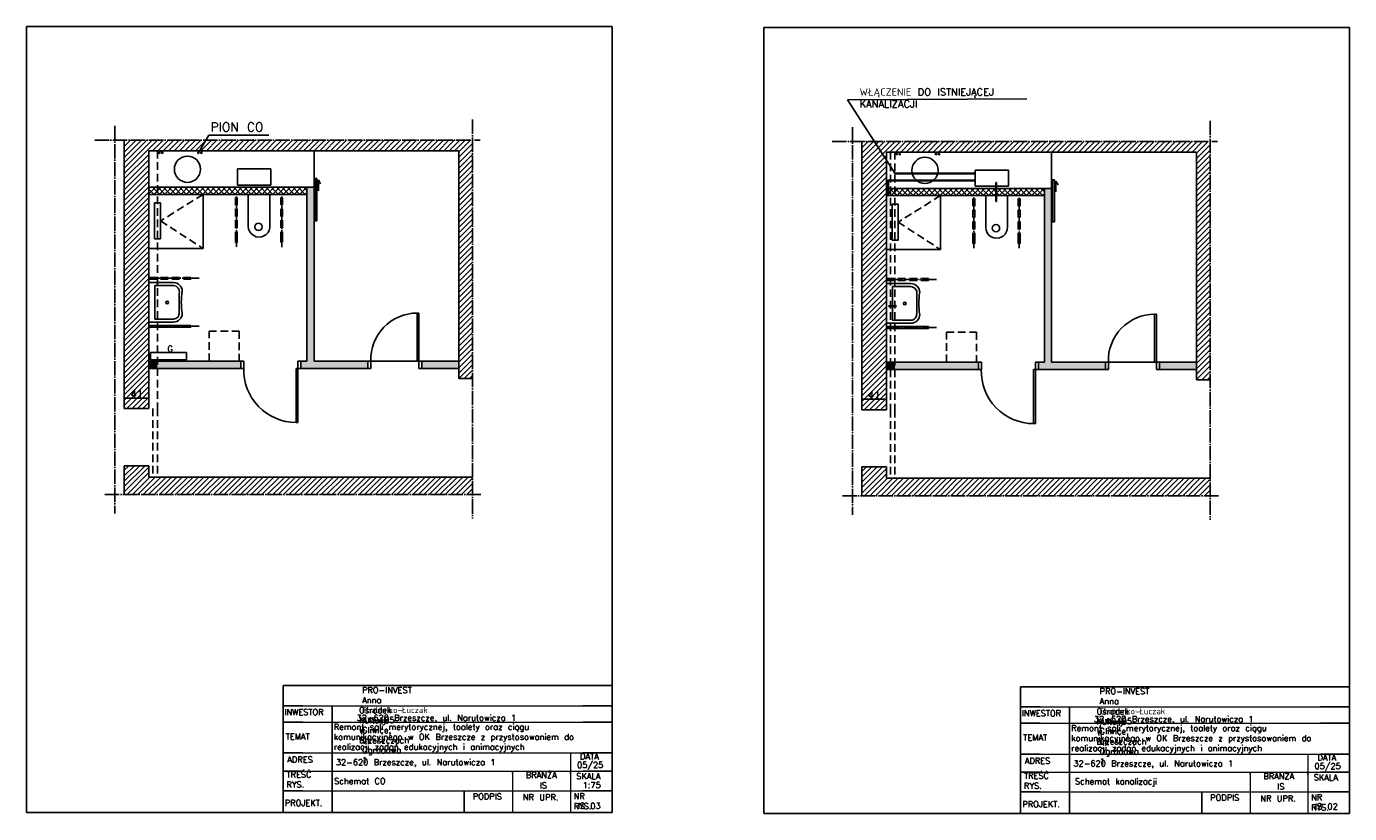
# Model space of a CAD drawing. Header units: millimetres. Extents: x -155361 to 49141, y -33787 to 6941.
# Tile 1 of 44: x -34864 to -32662, y 2516 to 3826. Entities that reach past the tile are written whole.
import ezdxf

# ---------------------------------------------------------------- set-up
doc = ezdxf.new("R2010")
doc.units = ezdxf.units.MM
doc.linetypes.add('ACAD_ISO04W100', pattern=[30, 24, -3, 0, -3])
doc.linetypes.add('DASHED', pattern=[19.05, 12.7, -6.35])
doc.styles.add('Opisowy', font='txt.shx')
doc.styles.get("Standard").update_dxf_attribs({"font": 'txt.shx'})
doc.dimstyles.new('ISO-25', dxfattribs={"dimtxt": 12, "dimasz": 3, "dimexe": 1, "dimexo": 1, "dimgap": 1, "dimtad": 1, "dimdec": 0, "dimtxsty": 'Opisowy', "dimblk": 'ARCHTICK', "dimcen": 2.5, "dimadec": 0, "dimazin": 0, "dimtfac": 1, "dimtdec": 0, "dimtmove": 0, "dimatfit": 3, "dimldrblk": 'ARCHTICK', "dimfxl": 1, "dimfxlon": 1, "dimarcsym": 0})

# ---------------------------------------------------------------- blocks, each defined once
blk = doc.blocks.new('_ArchTick')
at = {"color": 0, "linetype": 'ByBlock', "const_width": 0.15}
blk.add_lwpolyline([(-0.5, -0.5), (0.5, 0.5)], dxfattribs=at)
blk = doc.blocks.new('*D12165')
at = {"color": 0, "lineweight": -2}
for p, q in [((-33473.7, 3204.7), (-33473.7, 3206.7)), ((-33473.7, 3205.7), (-33432.7, 3205.7)), ((-33432.7, 3204.7), (-33432.7, 3206.7))]:
    blk.add_line(p, q, dxfattribs=at)
at = {"layer": 'Defpoints', "color": 0}
for p in [(-33432.7, 3205.7), (-33473.7, 3188.3), (-33432.7, 3188.3)]:
    blk.add_point(p, dxfattribs=at)
at = {"color": 0, "lineweight": -2, "xscale": 3, "yscale": 3, "zscale": 3, "rotation": 180}
blk.add_blockref('_ArchTick', (-33473.7, 3205.7), dxfattribs=at)
at = {"color": 0, "lineweight": -2, "xscale": 3, "yscale": 3, "zscale": 3}
blk.add_blockref('_ArchTick', (-33432.7, 3205.7), dxfattribs=at)
at = {"color": 0, "insert": (-33453.2, 3212.7), "char_height": 12, "attachment_point": 5, "style": 'Opisowy'}
blk.add_mtext('41', dxfattribs=at)
blk = doc.blocks.new('*D12166')
at = {"color": 0, "lineweight": -2}
for p, q in [((-34701.4, 3206.7), (-34701.4, 3208.7)), ((-34701.4, 3207.7), (-34660.4, 3207.7)), ((-34660.4, 3206.7), (-34660.4, 3208.7))]:
    blk.add_line(p, q, dxfattribs=at)
at = {"layer": 'Defpoints', "color": 0}
for p in [(-34660.4, 3207.7), (-34701.4, 3190.2), (-34660.4, 3190.2)]:
    blk.add_point(p, dxfattribs=at)
at = {"color": 0, "lineweight": -2, "xscale": 3, "yscale": 3, "zscale": 3, "rotation": 180}
blk.add_blockref('_ArchTick', (-34701.4, 3207.7), dxfattribs=at)
at = {"color": 0, "lineweight": -2, "xscale": 3, "yscale": 3, "zscale": 3}
blk.add_blockref('_ArchTick', (-34660.4, 3207.7), dxfattribs=at)
at = {"color": 0, "insert": (-34680.9, 3214.7), "char_height": 12, "attachment_point": 5, "style": 'Opisowy'}
blk.add_mtext('41', dxfattribs=at)

msp = doc.modelspace()

# ---------------------------------------------------------------- hatches: boundary and pattern name
h = msp.add_hatch()
h.set_pattern_fill('ANSI31', color=256, scale=2, style=0)
h.set_pattern_definition([(45, (-15690.11, 7658.496), (-4.490128, 4.490128), [])])
h.paths.add_polyline_path([(-34701.4, 3636.8), (-34121.7, 3636.8), (-34121.7, 3240.2), (-34144.4, 3240.2), (-34144.4, 3264.2), (-34144.4, 3269.2), (-34144.4, 3619.2), (-34646.2, 3619.2), (-34653.8, 3619.2), (-34660.4, 3619.2), (-34660.4, 3432.1), (-34660.4, 3422.1), (-34660.4, 3419.2), (-34660.4, 3399.2), (-34660.4, 3379.2), (-34660.4, 3269.2), (-34660.4, 3264.2), (-34660.4, 3190.2), (-34672.4, 3190.2), (-34677.4, 3190.2), (-34701.4, 3190.2), (-34701.4, 3299.5)])
h.paths.add_polyline_path([(-34691.9, 3223.7), (-34691.9, 3205.7), (-34669.9, 3205.7), (-34669.9, 3223.7)], flags=24)
h.paths.add_polyline_path([(-34121.7, 3047.1), (-34121.7, 3076.2), (-34646.2, 3076.2), (-34653.8, 3076.2), (-34660.4, 3076.2), (-34660.4, 3095.2), (-34672.4, 3095.2), (-34677.4, 3095.2), (-34701.4, 3095.2), (-34701.4, 3047.1)])
h = msp.add_hatch()
h.set_pattern_fill('ANSI31', color=256, scale=2, style=0)
h.set_pattern_definition([(45, (-14462.435, 7656.551), (-4.490128, 4.490128), [])])
h.paths.add_polyline_path([(-33473.7, 3634.9), (-32894, 3634.9), (-32894, 3238.3), (-32916.7, 3238.3), (-32916.7, 3262.3), (-32916.7, 3267.3), (-32916.7, 3617.3), (-33418.5, 3617.3), (-33426.2, 3617.3), (-33432.7, 3617.3), (-33432.7, 3430.2), (-33432.7, 3420.2), (-33432.7, 3417.3), (-33432.7, 3397.3), (-33432.7, 3377.3), (-33432.7, 3267.3), (-33432.7, 3262.3), (-33432.7, 3188.3), (-33444.7, 3188.3), (-33449.7, 3188.3), (-33473.7, 3188.3), (-33473.7, 3297.5)])
h.paths.add_polyline_path([(-33464.2, 3221.7), (-33464.2, 3203.7), (-33442.2, 3203.7), (-33442.2, 3221.7)], flags=24)
h.paths.add_polyline_path([(-32894, 3045.2), (-32894, 3074.3), (-33418.5, 3074.3), (-33426.2, 3074.3), (-33432.7, 3074.3), (-33432.7, 3093.3), (-33444.7, 3093.3), (-33449.7, 3093.3), (-33473.7, 3093.3), (-33473.7, 3045.2)])
h = msp.add_hatch(color=34)
h.paths.add_polyline_path([(-33347.6, 3580.9, 0.011818), (-33347.3, 3581.9), (-33285.2, 3581.9), (-33285.2, 3580.9)])
h.paths.add_polyline_path([(-33430.3, 3556.8), (-33430.3, 3570.6), (-33429.3, 3570.6), (-33426.2, 3570.6), (-33426.2, 3569.6), (-33429.3, 3569.6), (-33429.3, 3556.8)])
h.paths.add_polyline_path([(-33389.9, 3581.9), (-33347.3, 3581.9, -0.011818), (-33347.6, 3580.9), (-33389.6, 3580.9, -0.011818)])
h.paths.add_polyline_path([(-33418.5, 3581.9), (-33389.9, 3581.9, 0.011818), (-33389.6, 3580.9), (-33418.5, 3580.9)])
h.paths.add_polyline_path([(-33430.3, 3544.8), (-33429.3, 3544.8), (-33429.3, 3556.8), (-33430.3, 3556.8)])
h = msp.add_hatch(color=34)
h.paths.add_polyline_path([(-33347.3, 3569.6, 0.01168), (-33347.1, 3570.6), (-33285.2, 3570.6), (-33285.2, 3569.6)])
h.paths.add_polyline_path([(-33390.1, 3570.6), (-33347.1, 3570.6, -0.01168), (-33347.3, 3569.6), (-33389.9, 3569.6, -0.01168)])
h.paths.add_polyline_path([(-33418.5, 3570.6), (-33390.1, 3570.6), (-33390.1, 3570.6, 0.01168), (-33389.9, 3569.6), (-33418.5, 3569.6)])
h.paths.add_polyline_path([(-33418.5, 3569.6), (-33418.5, 3570.6), (-33426.2, 3570.6), (-33426.2, 3569.6)])
h.paths.add_polyline_path([(-33429.3, 3569.6), (-33426.2, 3569.6), (-33426.2, 3570.6), (-33429.3, 3570.6)])
h = msp.add_hatch()
h.set_pattern_fill('ANSI37', color=256, scale=2, style=0)
h.set_pattern_definition([(45, (-15690.11, 9263.015), (-4.490128, 4.490128), []), (135, (-15690.11, 9263.015), (-4.490128, -4.490128), [])])
h.paths.add_polyline_path([(-34646.2, 3546.7), (-34570.4, 3546.7), (-34514.9, 3546.7), (-34459.1, 3546.7), (-34440.9, 3546.7), (-34439.4, 3546.7), (-34437.9, 3546.7), (-34397.4, 3546.7), (-34397.4, 3558.7), (-34570.4, 3558.7), (-34646.2, 3558.7)])
h.paths.add_polyline_path([(-34653.8, 3546.7), (-34646.2, 3546.7), (-34646.2, 3558.7), (-34653.8, 3558.7)])
h.paths.add_polyline_path([(-34660.4, 3546.7), (-34653.8, 3546.7), (-34653.8, 3558.7), (-34660.4, 3558.7)])
h = msp.add_hatch(color=9)
h.paths.add_polyline_path([(-34397.4, 3269.2), (-34407.4, 3269.2), (-34407.4, 3257.2), (-34295.9, 3257.2), (-34295.9, 3269.2), (-34385.4, 3269.2), (-34385.4, 3558.7), (-34397.4, 3558.7), (-34397.4, 3546.7)])
h.paths.add_polyline_path([(-34646.2, 3257.2), (-34507.4, 3257.2), (-34507.4, 3269.2), (-34510.4, 3269.2), (-34560.4, 3269.2), (-34646.2, 3269.2)])
h.paths.add_polyline_path([(-34205.9, 3257.2), (-34144.4, 3257.2), (-34144.4, 3264.2), (-34144.4, 3269.2), (-34205.9, 3269.2)])
h = msp.add_hatch()
h.set_pattern_fill('ANSI37', color=256, scale=2, style=0)
h.set_pattern_definition([(45, (-14462.435, 9261.07), (-4.490128, 4.490128), []), (135, (-14462.435, 9261.07), (-4.490128, -4.490128), [])])
h.paths.add_polyline_path([(-33418.5, 3544.8), (-33342.7, 3544.8), (-33287.2, 3544.8), (-33231.4, 3544.8), (-33213.3, 3544.8), (-33211.7, 3544.8), (-33210.2, 3544.8), (-33169.7, 3544.8), (-33169.7, 3556.8), (-33342.7, 3556.8), (-33418.5, 3556.8)])
h.paths.add_polyline_path([(-33426.2, 3544.8), (-33418.5, 3544.8), (-33418.5, 3556.8), (-33426.2, 3556.8)])
h.paths.add_polyline_path([(-33432.7, 3544.8), (-33426.2, 3544.8), (-33426.2, 3556.8), (-33432.7, 3556.8)])
h = msp.add_hatch(color=9)
h.paths.add_polyline_path([(-33169.7, 3267.3), (-33179.7, 3267.3), (-33179.7, 3255.3), (-33068.2, 3255.3), (-33068.2, 3267.3), (-33157.7, 3267.3), (-33157.7, 3556.8), (-33169.7, 3556.8), (-33169.7, 3544.8)])
h.paths.add_polyline_path([(-33418.5, 3255.3), (-33279.7, 3255.3), (-33279.7, 3267.3), (-33282.8, 3267.3), (-33332.7, 3267.3), (-33418.5, 3267.3)])
h.paths.add_polyline_path([(-32978.2, 3255.3), (-32916.7, 3255.3), (-32916.7, 3262.3), (-32916.7, 3267.3), (-32978.2, 3267.3)])
h = msp.add_hatch(color=34)
h.paths.add_polyline_path([(-33250.6, 3544.8), (-33249.6, 3544.8), (-33249.6, 3556.8), (-33250.6, 3556.8)])
h.paths.add_polyline_path([(-33250.6, 3534.7), (-33249.6, 3534.7), (-33249.6, 3544.8), (-33250.6, 3544.8)])
h.paths.add_polyline_path([(-33249.6, 3560.3), (-33249.6, 3566.6), (-33250.6, 3566.6), (-33250.6, 3560.3)])
h.paths.add_polyline_path([(-33249.6, 3556.8), (-33249.6, 3560.3), (-33250.6, 3560.3), (-33250.6, 3556.8)])
h = msp.add_hatch(color=34)
h.paths.add_polyline_path([(-33430.3, 3454.8), (-33429.3, 3454.8), (-33429.3, 3498.5), (-33429.3, 3499.5), (-33429.3, 3542.5), (-33429.3, 3543.5), (-33429.3, 3544.8), (-33430.3, 3544.8)])
h.paths.add_polyline_path([(-33430.3, 3406.7), (-33429.3, 3406.7), (-33429.3, 3454.8), (-33430.3, 3454.8)])
h.paths.add_polyline_path([(-33430.3, 3360.3), (-33429.3, 3360.3), (-33429.3, 3361.3), (-33429.3, 3398.2), (-33430.3, 3398.2)])
h.paths.add_polyline_path([(-33430.3, 3398.2), (-33429.3, 3398.2), (-33429.3, 3403.7), (-33430.3, 3403.7)])
h.paths.add_polyline_path([(-33429.3, 3403.7), (-33429.3, 3405.2), (-33430.3, 3405.2), (-33430.3, 3403.7)])
h.paths.add_polyline_path([(-33430.3, 3405.2), (-33429.3, 3405.2), (-33429.3, 3406.7), (-33430.3, 3406.7)])
h = msp.add_hatch(color=34)
h.paths.add_polyline_path([(-33422.7, 3360.3), (-33422.7, 3361.3), (-33419, 3361.3, 0.090232), (-33418.9, 3360.3)])
h.paths.add_polyline_path([(-33422.7, 3360.3), (-33422.7, 3361.3), (-33426.2, 3361.3), (-33426.2, 3360.3)])
h.paths.add_polyline_path([(-33429.3, 3360.3), (-33429.3, 3361.3), (-33426.2, 3361.3), (-33426.2, 3360.3)])
h.paths.add_polyline_path([(-33426.2, 3498.5), (-33426.2, 3499.5), (-33429.3, 3499.5), (-33429.3, 3498.5)])
h.paths.add_polyline_path([(-33419.1, 3499.5), (-33418.5, 3499.5), (-33418.5, 3498.5), (-33418.9, 3498.5, -0.090145)])
h.paths.add_polyline_path([(-33426.2, 3499.5), (-33419.1, 3499.5, 0.090145), (-33418.9, 3498.5), (-33426.2, 3498.5)])
h = msp.add_hatch(color=9)
h.paths.add_polyline_path([(-34653.8, 3257.2), (-34646.2, 3257.2), (-34646.2, 3269.2), (-34653.8, 3269.2)])
h.paths.add_polyline_path([(-34660.4, 3264.2), (-34660.4, 3257.2), (-34653.8, 3257.2), (-34653.8, 3269.2), (-34660.4, 3269.2)])
h = msp.add_hatch(color=9)
h.paths.add_polyline_path([(-33426.2, 3255.3), (-33418.5, 3255.3), (-33418.5, 3267.3), (-33426.2, 3267.3)])
h.paths.add_polyline_path([(-33432.7, 3262.3), (-33432.7, 3255.3), (-33426.2, 3255.3), (-33426.2, 3267.3), (-33432.7, 3267.3)])

# ---------------------------------------------------------------- linework, layer by layer
for p, q in [((-34864.3, 3826.3), (-33889.5, 3826.3)), ((-34864.3, 3826.3), (-34864.3, 2518.1)), ((-33889.5, 3826.3), (-33889.5, 2518.1)), ((-33636.6, 3824.3), (-32661.8, 3824.3)), ((-33636.6, 3824.3), (-33636.6, 2516.2)), ((-32661.8, 3824.3), (-32661.8, 2516.2)), ((-33199.1, 3705.9), (-33497.6, 3704.4)), ((-33497.6, 3704.4), (-33418.5, 3581.9)), ((-34701.4, 3299.5), (-34701.4, 3636.8)), ((-34560.6, 3645.2), (-34577.4, 3617.1)), ((-34560.6, 3645.2), (-34460.6, 3645.2)), ((-33473.7, 3297.5), (-33473.7, 3634.9)), ((-34660.4, 3619.2), (-34144.4, 3619.2)), ((-34660.4, 3619.2), (-34660.4, 3269.2)), ((-34660.4, 3619.2), (-34660.4, 3594.2)), ((-34382.4, 3619.2), (-34465.4, 3619.2)), ((-34385.4, 3558.7), (-34385.4, 3619.2)), ((-34144.4, 3619.2), (-34144.4, 3269.2)), ((-33432.7, 3617.3), (-32916.7, 3617.3)), ((-33432.7, 3617.3), (-33432.7, 3267.3)), ((-33432.7, 3617.3), (-33432.7, 3592.3)), ((-33154.7, 3617.2), (-33237.7, 3617.3)), ((-33157.7, 3556.8), (-33157.7, 3617.3)), ((-32916.7, 3617.3), (-32916.7, 3267.3)), ((-34660.4, 3594.2), (-34660.4, 3458.2)), ((-34660.4, 3594.2), (-34660.4, 3504.2)), ((-34650.8, 3610.4), (-34650.8, 3610.4)), ((-33432.7, 3592.3), (-33432.7, 3456.3)), ((-33432.7, 3592.3), (-33432.7, 3502.3)), ((-34512.9, 3589.1), (-34512.9, 3562.3)), ((-34512.9, 3589.1), (-34457.3, 3589.1)), ((-34457.3, 3589.1), (-34457.3, 3562.3)), ((-34383.8, 3573), (-34383.8, 3503)), ((-34380.8, 3573), (-34383.8, 3573)), ((-34380.8, 3503), (-34380.8, 3573)), ((-34378.4, 3552.8), (-34378.4, 3570.8)), ((-34378.4, 3570.8), (-34374.6, 3564.4)), ((-33285.2, 3587.2), (-33285.2, 3560.3)), ((-33285.2, 3587.2), (-33229.7, 3587.2)), ((-33229.7, 3587.2), (-33229.7, 3560.3)), ((-33156.2, 3571.1), (-33156.2, 3501.1)), ((-33153.2, 3571.1), (-33156.2, 3571.1)), ((-33153.2, 3501.1), (-33153.2, 3571.1)), ((-33150.8, 3550.9), (-33150.8, 3568.9)), ((-33150.8, 3568.9), (-33146.9, 3562.4)), ((-34570.4, 3558.7), (-34660.4, 3558.7)), ((-34570.4, 3546.7), (-34660.4, 3546.7)), ((-34653.2, 3546.7), (-34654.1, 3546.7)), ((-34570.4, 3558.7), (-34397.4, 3558.7)), ((-34570.4, 3546.7), (-34397.4, 3546.7)), ((-34570.4, 3456.7), (-34570.4, 3546.7)), ((-34512.9, 3562.3), (-34457.3, 3562.3)), ((-34495.1, 3513.7), (-34495.1, 3546.7)), ((-34459.1, 3513.8), (-34459.1, 3546.8)), ((-34397.4, 3558.7), (-34385.4, 3558.7)), ((-34397.4, 3558.7), (-34397.4, 3269.2)), ((-34385.4, 3558.7), (-34385.4, 3269.2)), ((-33342.7, 3556.8), (-33432.7, 3556.8)), ((-33342.7, 3556.8), (-33169.7, 3556.8)), ((-33285.2, 3560.3), (-33229.7, 3560.3)), ((-33169.7, 3556.8), (-33157.7, 3556.8)), ((-33169.7, 3556.8), (-33169.7, 3267.3)), ((-33157.7, 3556.8), (-33157.7, 3267.3)), ((-34650.9, 3532.6), (-34650.9, 3472.6)), ((-34650.9, 3532.6), (-34640.9, 3532.6)), ((-34640.9, 3532.6), (-34640.9, 3472.6)), ((-33342.7, 3544.8), (-33432.7, 3544.8)), ((-33425.5, 3544.8), (-33426.4, 3544.8)), ((-33423.2, 3530.6), (-33423.2, 3470.6)), ((-33423.2, 3530.6), (-33413.2, 3530.6)), ((-33413.2, 3530.6), (-33413.2, 3470.6)), ((-33342.7, 3544.8), (-33169.7, 3544.8)), ((-33342.7, 3454.8), (-33342.7, 3544.8)), ((-33267.4, 3511.7), (-33267.4, 3544.7)), ((-33231.4, 3511.8), (-33231.4, 3544.8)), ((-34495.1, 3493.7), (-34495.1, 3513.7)), ((-34459.1, 3493.8), (-34459.1, 3513.8)), ((-34383.8, 3503), (-34380.8, 3503)), ((-33267.4, 3491.7), (-33267.4, 3511.7)), ((-33231.4, 3491.8), (-33231.4, 3511.8)), ((-33156.2, 3501.1), (-33153.2, 3501.1)), ((-34650.9, 3472.6), (-34640.9, 3472.6)), ((-34516.4, 3471.9), (-34516.4, 3466.9)), ((-34516.4, 3466.9), (-34513.4, 3466.9)), ((-34513.4, 3471.9), (-34513.4, 3466.9)), ((-34440.9, 3472), (-34440.9, 3467)), ((-34440.9, 3467), (-34437.9, 3467)), ((-34437.9, 3472), (-34437.9, 3467)), ((-33423.2, 3470.6), (-33413.2, 3470.6)), ((-33288.8, 3470), (-33288.8, 3465)), ((-33288.8, 3465), (-33285.7, 3465)), ((-33285.7, 3470), (-33285.7, 3465)), ((-33213.3, 3470), (-33213.3, 3465)), ((-33213.3, 3465), (-33210.2, 3465)), ((-33210.2, 3470), (-33210.2, 3465)), ((-34660.4, 3456.7), (-34570.4, 3456.7)), ((-33432.7, 3454.8), (-33342.7, 3454.8)), ((-34660.4, 3422.1), (-34660.4, 3432.1)), ((-34660.4, 3379.2), (-34660.4, 3419.2)), ((-33432.7, 3420.2), (-33432.7, 3430.2)), ((-33432.7, 3377.3), (-33432.7, 3417.3)), ((-34619.7, 3400.2), (-34660.4, 3400.2)), ((-34650.4, 3339.2), (-34650.4, 3395.2)), ((-34650.4, 3395.2), (-34619.7, 3395.2)), ((-34590.4, 3405.6), (-34590.4, 3408.6)), ((-33392, 3398.2), (-33432.7, 3398.2)), ((-33422.7, 3337.2), (-33422.7, 3393.2)), ((-33422.7, 3393.2), (-33392, 3393.2)), ((-33362.7, 3403.7), (-33362.7, 3406.7)), ((-34660.4, 3269.2), (-34660.4, 3379.2)), ((-34610, 3350.1), (-34610, 3382.3)), ((-33432.7, 3267.3), (-33432.7, 3377.3)), ((-33382.3, 3348.1), (-33382.3, 3380.3)), ((-34213.9, 3349.2), (-34213.9, 3269.2)), ((-34213.9, 3349.2), (-34210.9, 3349.2)), ((-34210.9, 3349.2), (-34210.9, 3269.2)), ((-34619.7, 3334.2), (-34660.4, 3334.2)), ((-34660.4, 3334.2), (-34660.4, 3269.2)), ((-34590.4, 3328.7), (-34660.4, 3328.7)), ((-34650.4, 3339.2), (-34619.7, 3339.2)), ((-34590.4, 3325.7), (-34590.4, 3328.7)), ((-33392, 3332.2), (-33432.7, 3332.2)), ((-33432.7, 3332.2), (-33432.7, 3267.3)), ((-33362.7, 3326.7), (-33432.7, 3326.7)), ((-33422.7, 3337.2), (-33392, 3337.2)), ((-33362.7, 3323.7), (-33362.7, 3326.7)), ((-32986.2, 3347.3), (-32986.2, 3267.3)), ((-32986.2, 3347.3), (-32983.2, 3347.3)), ((-32983.2, 3347.3), (-32983.2, 3267.3)), ((-34590.4, 3325.7), (-34660.4, 3325.7)), ((-33362.7, 3323.7), (-33432.7, 3323.7)), ((-34701.4, 3190.2), (-34701.4, 3299.5)), ((-34658, 3283.6), (-34658, 3271.6)), ((-34598, 3283.6), (-34658, 3283.6)), ((-34598, 3271.6), (-34598, 3283.6)), ((-33473.7, 3188.3), (-33473.7, 3297.5)), ((-34660.4, 3269.2), (-34660.4, 3264.2)), ((-34507.4, 3269.2), (-34660.4, 3269.2)), ((-34660.4, 3264.2), (-34660.4, 3190.2)), ((-34658, 3271.6), (-34598, 3271.6)), ((-34507.4, 3257.2), (-34507.4, 3269.2)), ((-34507.4, 3269.2), (-34502.4, 3269.2)), ((-34502.4, 3257.2), (-34502.4, 3269.2)), ((-34412.4, 3257.2), (-34412.4, 3269.2)), ((-34407.4, 3269.2), (-34412.4, 3269.2)), ((-34407.4, 3257.2), (-34407.4, 3269.2)), ((-34407.4, 3269.2), (-34397.4, 3269.2)), ((-34295.9, 3269.2), (-34385.4, 3269.2)), ((-34295.9, 3257.2), (-34295.9, 3269.2)), ((-34295.9, 3269.2), (-34205.9, 3269.2)), ((-34290.9, 3257.2), (-34290.9, 3269.2)), ((-34210.9, 3257.2), (-34210.9, 3269.2)), ((-34205.9, 3257.2), (-34205.9, 3269.2)), ((-34205.9, 3269.2), (-34144.4, 3269.2)), ((-34144.4, 3269.2), (-34144.4, 3264.2)), ((-34144.4, 3264.2), (-34144.4, 3240.2)), ((-33432.7, 3267.3), (-33432.7, 3262.3)), ((-33279.7, 3267.3), (-33432.7, 3267.3)), ((-33432.7, 3262.3), (-33432.7, 3188.3)), ((-33279.7, 3255.3), (-33279.7, 3267.3)), ((-33279.7, 3267.3), (-33274.7, 3267.3)), ((-33274.7, 3255.3), (-33274.7, 3267.3)), ((-33184.7, 3255.3), (-33184.7, 3267.3)), ((-33179.7, 3267.3), (-33184.7, 3267.3)), ((-33179.7, 3255.3), (-33179.7, 3267.3)), ((-33179.7, 3267.3), (-33169.7, 3267.3)), ((-33068.2, 3267.3), (-33157.7, 3267.3)), ((-33068.2, 3255.3), (-33068.2, 3267.3)), ((-33068.2, 3267.3), (-32978.2, 3267.3)), ((-33063.2, 3255.3), (-33063.2, 3267.3)), ((-32983.2, 3255.3), (-32983.2, 3267.3)), ((-32978.2, 3255.3), (-32978.2, 3267.3)), ((-32978.2, 3267.3), (-32916.7, 3267.3)), ((-32916.7, 3267.3), (-32916.7, 3262.3)), ((-32916.7, 3262.3), (-32916.7, 3238.3)), ((-34660.4, 3257.2), (-34507.4, 3257.2)), ((-34507.4, 3257.2), (-34502.4, 3257.2)), ((-34415.4, 3167.2), (-34415.4, 3257.2)), ((-34415.4, 3257.2), (-34412.4, 3257.2)), ((-34407.4, 3257.2), (-34412.4, 3257.2)), ((-34412.4, 3167.2), (-34412.4, 3257.2)), ((-34295.9, 3257.2), (-34407.4, 3257.2)), ((-34295.9, 3257.2), (-34290.9, 3257.2)), ((-34205.9, 3257.2), (-34210.9, 3257.2)), ((-34205.9, 3257.2), (-34144.4, 3257.2)), ((-34144.4, 3240.2), (-34121.7, 3240.2)), ((-33432.7, 3255.3), (-33279.7, 3255.3)), ((-33279.7, 3255.3), (-33274.7, 3255.3)), ((-33187.7, 3165.3), (-33187.7, 3255.3)), ((-33187.7, 3255.3), (-33184.7, 3255.3)), ((-33179.7, 3255.3), (-33184.7, 3255.3)), ((-33184.7, 3165.3), (-33184.7, 3255.3)), ((-33068.2, 3255.3), (-33179.7, 3255.3)), ((-33068.2, 3255.3), (-33063.2, 3255.3)), ((-32978.2, 3255.3), (-32983.2, 3255.3)), ((-32978.2, 3255.3), (-32916.7, 3255.3)), ((-32916.7, 3238.3), (-32894, 3238.3)), ((-34660.4, 3190.2), (-34701.4, 3190.2)), ((-33432.7, 3188.3), (-33473.7, 3188.3)), ((-34415.4, 3167.2), (-34412.4, 3167.2)), ((-33187.7, 3165.3), (-33184.7, 3165.3)), ((-34660.4, 3095.2), (-34701.4, 3095.2)), ((-34701.4, 3095.2), (-34701.4, 3047.1)), ((-34660.4, 3076.2), (-34660.4, 3095.2)), ((-33432.7, 3093.3), (-33473.7, 3093.3)), ((-33473.7, 3093.3), (-33473.7, 3045.2)), ((-33432.7, 3074.3), (-33432.7, 3093.3)), ((-34660.4, 3076.2), (-34121.7, 3076.2)), ((-33432.7, 3074.3), (-32894, 3074.3)), ((-34437.1, 2729.1), (-34437.1, 2519.8)), ((-34404.3, 2729.1), (-34437.1, 2729.1)), ((-33889.5, 2729.1), (-34404.3, 2729.1)), ((-33209.4, 2727.2), (-33209.4, 2517.8)), ((-33176.7, 2727.2), (-33209.4, 2727.2)), ((-32661.8, 2727.2), (-33176.7, 2727.2)), ((-34404.3, 2695.4), (-34437.1, 2695.4)), ((-34355.5, 2689.5), (-34355.5, 2695.4)), ((-34355.5, 2519.8), (-34355.5, 2689.5)), ((-33938, 2695.4), (-33889.5, 2695.4)), ((-33176.7, 2693.5), (-33209.4, 2693.5)), ((-33127.8, 2687.5), (-33127.8, 2693.5)), ((-33127.8, 2517.8), (-33127.8, 2687.5)), ((-32710.4, 2693.5), (-32661.8, 2693.5)), ((-34404.3, 2668.3), (-34437.1, 2668.3)), ((-33938, 2668.3), (-33889.5, 2668.3)), ((-33176.7, 2666.4), (-33209.4, 2666.4)), ((-32710.4, 2666.4), (-32661.8, 2666.4)), ((-34404.3, 2617.2), (-34437.1, 2617.2)), ((-33938, 2617.2), (-33889.5, 2617.2)), ((-33176.7, 2615.2), (-33209.4, 2615.2)), ((-32710.4, 2615.2), (-32661.8, 2615.2)), ((-34404.3, 2586.8), (-34437.1, 2586.8)), ((-34055.1, 2583.3), (-34055.1, 2586.8)), ((-33958.9, 2582.7), (-33958.9, 2586.8)), ((-33938, 2586.8), (-33889.5, 2586.8)), ((-33176.7, 2584.8), (-33209.4, 2584.8)), ((-32827.4, 2581.3), (-32827.4, 2584.8)), ((-32731.3, 2580.7), (-32731.3, 2584.8)), ((-32710.4, 2584.8), (-32661.8, 2584.8)), ((-34404.3, 2554.1), (-34437.1, 2554.1)), ((-34135.6, 2554.1), (-34135.6, 2518.1)), ((-33938, 2554.1), (-33889.5, 2554.1)), ((-33176.7, 2552.2), (-33209.4, 2552.2)), ((-32907.9, 2552.2), (-32907.9, 2516.2)), ((-32710.4, 2552.2), (-32661.8, 2552.2)), ((-34864.3, 2518.1), (-33889.5, 2518.1)), ((-33938, 2518.1), (-33889.5, 2518.1)), ((-33636.6, 2516.2), (-32661.8, 2516.2)), ((-32710.4, 2516.2), (-32661.8, 2516.2))]:
    msp.add_line(p, q)
at = {"linetype": 'ACAD_ISO04W100'}
for p, q in [((-34717, 3660.7), (-34717, 3015.6)), ((-34121.7, 3671.3), (-34121.7, 3007.2)), ((-33489.4, 3658.8), (-33489.4, 3013.6)), ((-32894, 3669.4), (-32894, 3005.3)), ((-34750.7, 3636.8), (-34109.1, 3636.8)), ((-33523, 3634.9), (-32881.4, 3634.9)), ((-34514.9, 3459.2), (-34514.9, 3548.9)), ((-34439.4, 3459), (-34439.4, 3548.8)), ((-33287.2, 3457.2), (-33287.2, 3547)), ((-33211.7, 3457), (-33211.7, 3546.8)), ((-34577, 3407.1), (-34660.4, 3407.2)), ((-33349.3, 3405.2), (-33432.7, 3405.2)), ((-34577, 3327.2), (-34660.4, 3327.2)), ((-33349.4, 3325.2), (-33432.7, 3325.2)), ((-34733.7, 3047.1), (-34107.9, 3047.1)), ((-33506.1, 3045.2), (-32880.2, 3045.2))]:
    msp.add_line(p, q, dxfattribs=at)
at = {"linetype": 'DASHED'}
for p, q in [((-34646.2, 3619.2), (-34646.2, 3190.2)), ((-33426.2, 3617.3), (-33426.2, 3188.3)), ((-33418.5, 3617.3), (-33418.5, 3188.3)), ((-34570.4, 3546.7), (-34640.9, 3502.6)), ((-34516.4, 3471.9), (-34516.4, 3546.7)), ((-34513.4, 3471.9), (-34513.4, 3546.7)), ((-34440.9, 3472), (-34440.9, 3546.8)), ((-34437.9, 3472), (-34437.9, 3546.8)), ((-33342.7, 3544.8), (-33413.2, 3500.6)), ((-33288.8, 3470), (-33288.8, 3544.8)), ((-33285.7, 3470), (-33285.7, 3544.8)), ((-33213.3, 3470), (-33213.3, 3544.8)), ((-33210.2, 3470), (-33210.2, 3544.8)), ((-34640.9, 3502.6), (-34570.4, 3456.7)), ((-33413.2, 3500.6), (-33342.7, 3454.8)), ((-34590.4, 3408.6), (-34660.4, 3408.7)), ((-34590.4, 3405.6), (-34660.4, 3405.7)), ((-33362.7, 3406.7), (-33432.7, 3406.7)), ((-33362.7, 3403.7), (-33432.7, 3403.7)), ((-34560.4, 3269.2), (-34560.4, 3319.2)), ((-34560.4, 3319.2), (-34510.4, 3319.2)), ((-34510.4, 3319.2), (-34510.4, 3269.1)), ((-33332.7, 3267.3), (-33332.7, 3317.3)), ((-33332.7, 3317.3), (-33282.7, 3317.3)), ((-33282.7, 3317.3), (-33282.8, 3267.2)), ((-34653.8, 3190.2), (-34653.8, 3076.2)), ((-34646.2, 3190.2), (-34646.2, 3076.2)), ((-33426.2, 3188.3), (-33426.2, 3074.3)), ((-33418.5, 3188.3), (-33418.5, 3074.3))]:
    msp.add_line(p, q, dxfattribs=at)
at = {"color": 34}
for p, q in [((-33429.3, 3570.6), (-33430.3, 3570.6)), ((-33430.3, 3570.6), (-33430.3, 3544.8)), ((-33429.3, 3570.6), (-33285.2, 3570.6)), ((-33429.3, 3569.6), (-33285.2, 3569.6)), ((-33429.3, 3569.6), (-33429.3, 3544.8)), ((-33285, 3581.9), (-33418.5, 3581.9)), ((-33418.5, 3581.9), (-33418.5, 3580.9)), ((-33418.5, 3580.9), (-33285.2, 3580.9)), ((-33250.6, 3534.7), (-33250.6, 3566.6)), ((-33250.6, 3566.6), (-33249.6, 3566.6)), ((-33249.6, 3534.7), (-33249.6, 3566.6)), ((-33250.6, 3534.7), (-33249.6, 3534.7)), ((-33429.3, 3361.3), (-33416.2, 3361.3)), ((-33429.3, 3360.3), (-33416.2, 3360.3))]:
    msp.add_line(p, q, dxfattribs=at)
at = {"color": 5}
msp.add_line((-33390.4, 3586.7), (-33390.4, 3585.8), dxfattribs=at)
at = {"color": 1}
msp.add_line((-33390.1, 3582.4), (-33390.1, 3583.4), dxfattribs=at)
at = {"color": 0, "lineweight": 13}
for p, q in [((-34404.3, 2695.4), (-33938, 2695.4)), ((-33176.7, 2693.5), (-32710.4, 2693.5)), ((-34404.3, 2668.3), (-33938, 2668.3)), ((-33176.7, 2666.4), (-32710.4, 2666.4)), ((-34404.3, 2617.2), (-33938, 2617.2)), ((-33958.9, 2615.5), (-33958.9, 2518.1)), ((-33176.7, 2615.2), (-32710.4, 2615.2)), ((-32731.3, 2613.6), (-32731.3, 2516.2)), ((-34404.3, 2586.8), (-33938, 2586.8)), ((-34055.1, 2583.3), (-34055.1, 2518.1)), ((-33176.7, 2584.8), (-32710.4, 2584.8)), ((-32827.4, 2581.3), (-32827.4, 2516.2)), ((-34404.3, 2554.1), (-33938, 2554.1)), ((-33176.7, 2552.2), (-32710.4, 2552.2)), ((-34404.3, 2518.1), (-33938, 2518.1)), ((-33176.7, 2516.2), (-32710.4, 2516.2))]:
    msp.add_line(p, q, dxfattribs=at)
at = {"color": 0}
for p, q in [((-34355.8, 2518.1), (-33889.5, 2518.1)), ((-33128.1, 2516.2), (-32661.8, 2516.2))]:
    msp.add_line(p, q, dxfattribs=at)
for centre, radius in [((-34643.1, 3616), 1.25), ((-34638.1, 3616), 1.25), ((-34578, 3616), 1.25), ((-34573, 3616), 1.25), ((-33415.5, 3614.1), 1.25), ((-33410.5, 3614.1), 1.25), ((-33350.3, 3614.1), 1.25), ((-33345.3, 3614.1), 1.25), ((-34596.3, 3588.6), 21.8), ((-33368.6, 3586.7), 21.8), ((-34478, 3492.6), 6.12), ((-33250.4, 3490.6), 6.12), ((-34630, 3366.9), 2.18), ((-33402.3, 3365), 2.18)]:
    msp.add_circle(centre, radius)
for centre, radius, start, end in [((-34477.1, 3493.7), 18, 180.0004, 0.288), ((-33249.4, 3491.7), 18, 180.0004, 0.288), ((-34619.7, 3385.4), 14.7, 0, 90), ((-34620.2, 3384.6), 10.5, 346.8908, 87.0059), ((-33392, 3383.5), 14.7, 0, 90), ((-33392.5, 3382.7), 10.5, 346.8908, 87.0059), ((-34494.2, 3367.2), 112.3, 170.6265, 189.3735), ((-33266.5, 3365.2), 112.3, 170.6265, 189.3735), ((-34620.2, 3349.4), 10.3, 273.1845, 3.4527), ((-34619.7, 3348.9), 14.7, 270, 0), ((-34213.9, 3272.1), 77.1, 90, 182.1894), ((-33392.6, 3347.5), 10.3, 273.1845, 3.4527), ((-33392, 3346.9), 14.7, 270, 0), ((-32986.2, 3270.2), 77.1, 90, 182.1894), ((-34415.4, 3254.3), 87.1, 178.058, 270), ((-33187.7, 3252.3), 87.1, 178.058, 270)]:
    msp.add_arc(centre, radius, start, end)

# ---------------------------------------------------------------- texts
at = {"attachment_point": 1}
for s, insert, char_height, width in [('WŁĄCZENIE DO ISTNIEJĄCEJ KANALIZACJI', (-33477.4, 3723.2), 12, 295.611), ('PION CO', (-34557.7, 3666.3), 15, 147.402), ('G', (-34629.5, 3294.6), 10, 4.236), ('PRO-INVEST Anna Chaberko-Łuczak\\P   44-105 Gliwice, ul. Ogrodowa 1', (-34305.6, 2726.7), 10, 0.474), ('PRO-INVEST Anna Chaberko-Łuczak\\P   44-105 Gliwice, ul. Ogrodowa 1', (-33077.9, 2724.7), 10, 0.474), ('Ośrodek Kultury w Brzeszczach', (-34310.5, 2693.1), 10, 0.63), ('Ośrodek Kultury w Brzeszczach', (-33082.9, 2691.1), 10, 0.63), ('Remont sali merytorycznej, toalety oraz ciągu komunikacyjnego w OK Brzeszcze z przystosowaniem do realizacji zadań edukacyjnych i animacyjnych', (-34352.7, 2665.4), 10, 466.008), ('32-620 Brzeszcze, ul. Narutowicza 1', (-34315, 2680.5), 10, 398.626), ('Remont sali merytorycznej, toalety oraz ciągu komunikacyjnego w OK Brzeszcze z przystosowaniem do realizacji zadań edukacyjnych i animacyjnych', (-33125.1, 2663.4), 10, 466.008), ('32-620 Brzeszcze, ul. Narutowicza 1', (-33087.3, 2678.5), 10, 398.626), ('32-620 Brzeszcze, ul. Narutowicza 1', (-34349.2, 2606.5), 10, 398.626), ('05/25', (-33947.7, 2602), 10, 5.412), ('DATA', (-33942.9, 2616.2), 10, 16.935), ('32-620 Brzeszcze, ul. Narutowicza 1', (-33121.5, 2604.6), 10, 398.626), ('05/25', (-32720.1, 2600.1), 10, 5.412), ('DATA', (-32715.2, 2614.3), 10, 16.935), ('Schemat CO', (-34352.1, 2575.2), 10, 231.874), ('IS', (-34009.8, 2568), 10, 3.605), ('1:75', (-33938.2, 2568.6), 10, 0.431), ('Schemat kanalizacji', (-33118.9, 2574.7), 10, 296.332), ('IS', (-32782.1, 2566.1), 10, 3.605), ('PROJEKT.', (-34434.2, 2538.7), 10, 10.405), ('PODPIS', (-34121.3, 2549.5), 10, 9.018), ('IS 03', (-33946.6, 2533.8), 10, 60.835), ('PROJEKT.', (-33206.5, 2536.7), 10, 10.405), ('PODPIS', (-32893.7, 2547.6), 10, 9.018), ('IS 02', (-32719.4, 2532.9), 10, 77.868)]:
    msp.add_mtext(s, dxfattribs=dict(at, insert=insert, char_height=char_height, width=width))
at = {"lineweight": 13, "char_height": 10, "attachment_point": 1}
for s, insert in [('INWESTOR', (-34434.9, 2690)), ('INWESTOR', (-33207.2, 2688)), ('BRANŻA', (-34033, 2585.3)), ('SKALA', (-33949.1, 2583.4)), ('BRANŻA', (-32805.3, 2583.3)), ('SKALA', (-32721.4, 2581.4))]:
    msp.add_mtext(s, dxfattribs=dict(at, insert=insert))
at = {"color": 0, "lineweight": 13, "char_height": 10, "attachment_point": 1}
for s, insert in [('TEMAT', (-34432.7, 2649.6)), ('TEMAT', (-33205, 2647.7)), ('ADRES', (-34430.1, 2611)), ('ADRES', (-33202.4, 2609.1))]:
    msp.add_mtext(s, dxfattribs=dict(at, insert=insert))
at = {"char_height": 10, "attachment_point": 1}
for s, insert in [('TREŚĆ\\PRYS.', (-34431.5, 2586.1)), ('TREŚĆ\\PRYS.', (-33203.8, 2584.1)), ('NR UPR.', (-34037.9, 2548.2)), ('NR UPR.', (-32810.3, 2546.3))]:
    msp.add_mtext(s, dxfattribs=dict(at, insert=insert))
at = {"lineweight": 13, "char_height": 10, "width": 0.342, "attachment_point": 1}
for insert in [(-33953.4, 2550), (-32725.7, 2548.1)]:
    msp.add_mtext('NR RYS.\\P  ', dxfattribs=dict(at, insert=insert))

# ---------------------------------------------------------------- dimensions: what is measured, and where the dimension line sits
for base, p1, p2, picture, middle in [((-34660.4, 3207.7), (-34701.4, 3190.2), (-34660.4, 3190.2), '*D12166', (-34680.9, 3214.7)), ((-33432.7, 3205.7), (-33473.7, 3188.3), (-33432.7, 3188.3), '*D12165', (-33453.2, 3212.7))]:
    dim = msp.add_linear_dim(base=base, p1=p1, p2=p2, dimstyle='ISO-25', override={"dimzin": 1})
    dim.commit()
    dim.dimension.update_dxf_attribs({"geometry": picture, "text_midpoint": middle})

doc.saveas('drawing.dxf')
